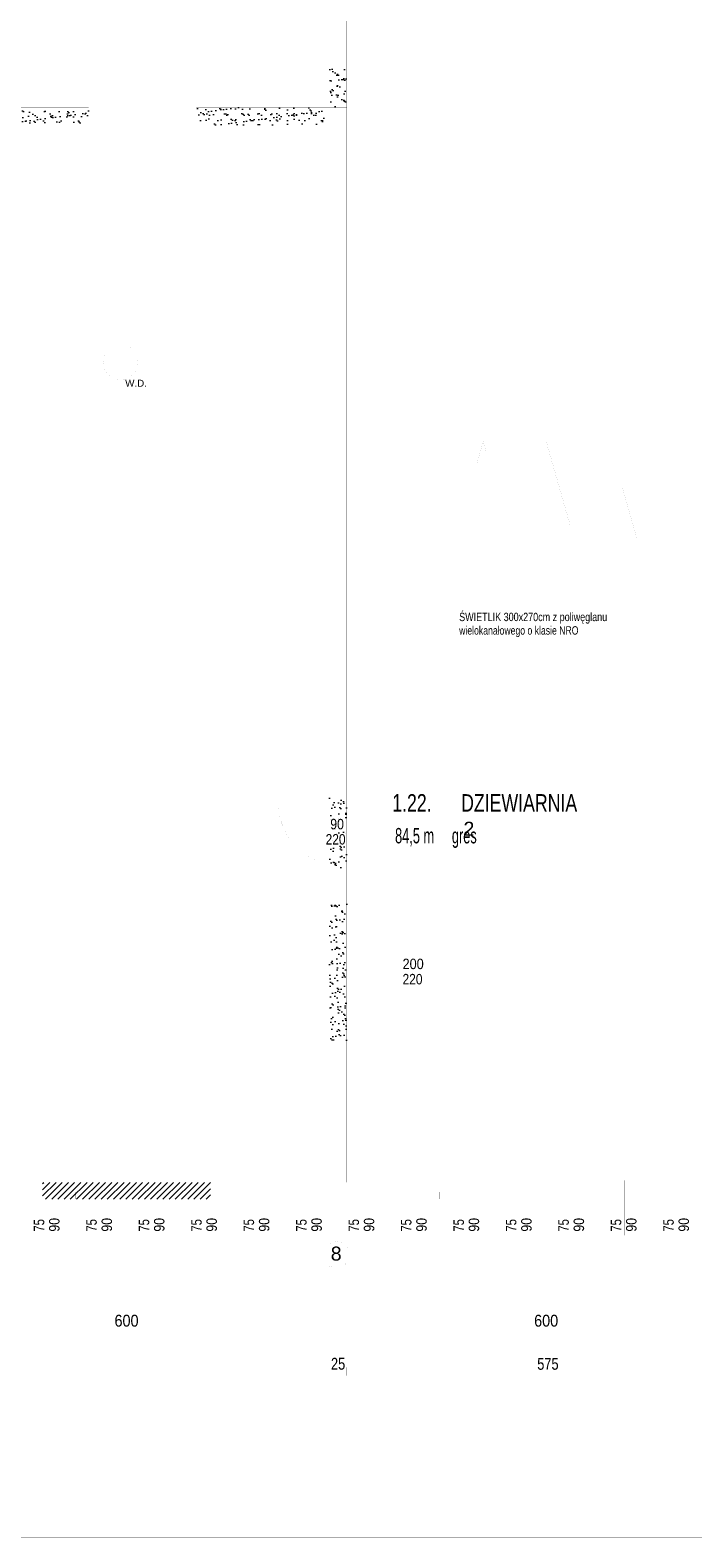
# Paper-space layout 'Layout1' of a CAD drawing. Header units: inches. Extents: x 7368 to 30263, y 5719 to 13940.
# Tile 22 of 44: x 11188 to 12135, y 9769 to 11926. Entities that reach past the tile are written whole.
import ezdxf
from ezdxf.enums import TextEntityAlignment as Align

# ---------------------------------------------------------------- set-up
doc = ezdxf.new("R2010")
doc.units = ezdxf.units.IN
doc.header["$LTSCALE"] = 2
doc.header["$MEASUREMENT"] = 0
for name, pattern in [('ACAD_ISO04W100', [30, 24, -3, 0, -3]), ('ACAD_ISO07W100', [3, 0, -3]), ('DASHED', [0.75, 0.5, -0.25]), ('DASHEDX2', [1.5, 1, -0.5]), ('HIDDEN', [9.525, 6.35, -3.175]), ('OS', [60, 30, -15, 0, -15]), ('PRZERYW', [60, 30, -30])]:
    doc.linetypes.add(name, pattern=pattern)
doc.layers.get('DEFPOINTS').update_dxf_attribs({"linetype": 'CONTINUOUS', "lineweight": 15})
for name, color, linetype, lineweight in [('A CIENKA', 7, 'CONTINUOUS', 13), ('A KRESKOWANIA', 7, 'CONTINUOUS', 5), ('A MURY ISTN', 7, 'CONTINUOUS', 15), ('A OPISY', 7, 'CONTINUOUS', 15), ('A OSIE', 7, 'ACAD_ISO04W100', 13), ('A PRZERYWANIA', 7, 'HIDDEN', 15), ('A WYMIARY', 7, 'CONTINUOUS', 9), ('ECIANA_PROJEKT', 7, 'CONTINUOUS', 15), ('WYBURZENIA', 7, 'CONTINUOUS', 9)]:
    doc.layers.add(name, color=color, linetype=linetype, lineweight=lineweight)
doc.styles.get("Standard").update_dxf_attribs({"font": 'arial.ttf'})
pattern_1 = [(37.5, (117, 107), (-0.503947, 15.41459), [0, -12.16, 0, -13.6, 0, -13]), (7.5, (117, 107), (14.158214, 22.577169), [0, -6.56, 0, -10.96, 0, -4.2]), (-32.5, (110.042, 100.042), (24.913135, 0.045272), [0, -4, 0, -14.4, 0, -18.8]), (-42.5, (110.042, 100.042), (24.049013, 7.021405), [0, -2, 0, -9.44, 0, -10.8])]

psp = doc.layouts.get("Layout1")

# ---------------------------------------------------------------- hatches: boundary and pattern name
at = {"layer": 'A KRESKOWANIA', "linetype": 'Continuous'}
h = psp.add_hatch(dxfattribs=at)
h.set_pattern_fill('AR-SAND_S0_1', color=254, scale=8, style=0)
h.set_pattern_definition(pattern_1)
h.paths.add_polyline_path([(11640.6, 11871.5), (11615.6, 11871.5), (11615.6, 11815.5), (11640.6, 11815.5)], flags=0)
h = psp.add_hatch(dxfattribs=at)
h.set_pattern_fill('AR-SAND_S0_1', color=254, scale=8, style=0)
h.set_pattern_definition(pattern_1)
h.paths.add_polyline_path([(11271.6, 11815.5), (11040.6, 11815.5), (11040.6, 11790.5), (11271.6, 11790.5)], flags=0)
h = psp.add_hatch(dxfattribs=at)
h.set_pattern_fill('AR-SAND_S0_1', color=254, scale=8, style=0)
h.set_pattern_definition(pattern_1)
h.paths.add_polyline_path([(11610.6, 11815.5), (11425.6, 11815.5), (11425.6, 11790.5), (11610.6, 11790.5)], flags=0)
h = psp.add_hatch(dxfattribs=at)
h.set_pattern_fill('AR-SAND_S0_1', color=254, scale=8, style=0)
h.set_pattern_definition(pattern_1)
h.paths.add_polyline_path([(11625.6, 10828), (11615.6, 10828), (11615.6, 10728), (11625.6, 10728)], flags=0)
h = psp.add_hatch(dxfattribs=at)
h.set_pattern_fill('AR-SAND_S0_1', color=254, scale=8, style=0)
h.set_pattern_definition(pattern_1)
h.paths.add_polyline_path([(11640.6, 10828), (11625.6, 10828), (11625.6, 10728), (11640.6, 10728)], flags=0)
h = psp.add_hatch(dxfattribs=at)
h.set_pattern_fill('AR-SAND_S0_1', color=254, scale=8, style=0)
h.set_pattern_definition(pattern_1)
h.paths.add_polyline_path([(11625.6, 10678), (11615.6, 10678), (11615.6, 10478), (11625.6, 10478)], flags=0)
h = psp.add_hatch(dxfattribs=at)
h.set_pattern_fill('AR-SAND_S0_1', color=254, scale=8, style=0)
h.set_pattern_definition(pattern_1)
h.paths.add_polyline_path([(11640.6, 10678), (11625.6, 10678), (11625.6, 10478), (11640.6, 10478)], flags=0)
at = {"layer": 'A OPISY', "linetype": 'Continuous'}
h = psp.add_hatch(dxfattribs=at)
h.set_pattern_fill('ANSI31_S0_5', color=2, scale=50, style=0)
h.set_pattern_definition([(45, (117, 107), (-4.4194174, 4.4194174), [])])
h.paths.add_polyline_path([(11445.6, 10278), (11205.6, 10278), (11205.6, 10254), (11445.6, 10254)], flags=0)

# ---------------------------------------------------------------- linework, layer by layer
at = {"layer": 'A CIENKA', "color": 7, "linetype": 'Continuous', "const_width": 0.018}
for points in [[(11633.1, 10828), (11623.1, 10828)], [(11623.1, 10828), (11623.1, 10823)], [(11633.1, 10823), (11633.1, 10828)], [(11693.1, 10840.2), (11826.1, 10840.2)], [(11693.1, 10795.1), (11693.1, 10840.2)], [(11693.1, 10840.2), (12112.7, 10840.2)], [(11693.1, 10750), (11693.1, 10840.2)], [(11826.1, 10840.2), (11826.1, 10750)], [(11826.1, 10840.2), (11826.1, 10795.1)], [(12112.7, 10840.2), (12112.7, 10750)], [(11543.1, 10823), (11543.1, 10818)], [(11628.1, 10823), (11543.1, 10823)], [(11543.1, 10818), (11628.1, 10818)], [(11623.1, 10823), (11633.1, 10823)], [(11628.1, 10818), (11628.1, 10823)], [(11693.1, 10795.1), (12112.7, 10795.1)], [(11826.1, 10795.1), (11693.1, 10795.1)], [(12112.7, 10750), (11693.1, 10750)], [(11633.1, 10733), (11623.1, 10733)], [(11623.1, 10733), (11623.1, 10728)], [(11623.1, 10728), (11633.1, 10728)], [(11633.1, 10728), (11633.1, 10733)], [(11205.6, 10254), (11445.6, 10254)]]:
    psp.add_lwpolyline(points, dxfattribs=at)
psp.add_lwpolyline([(11644.3, 10174.3, 1), (11606.9, 10174.3, 1)], format="xyb", close=True, dxfattribs=at)
at = {"layer": 'A KRESKOWANIA', "color": 254, "linetype": 'DASHEDX2', "const_width": 0.018}
psp.add_lwpolyline([(11341.9, 11451, 1), (11292.1, 11451, 1)], format="xyb", close=True, dxfattribs=at)
at = {"layer": 'A KRESKOWANIA', "color": 254, "linetype": 'Continuous', "const_width": 0.018}
for points in [[(11317, 11490.9), (11317, 11411.1)], [(11356.9, 11451), (11277.1, 11451)], [(11601.2, 10778), (11649.9, 10778)], [(11694.7, 10578), (11776.4, 10578)], [(11213.1, 10281.1), (11213.1, 10202.1)], [(11288.1, 10281.1), (11288.1, 10202.1)], [(11363.1, 10281.1), (11363.1, 10202.1)], [(11438.1, 10281.1), (11438.1, 10202.1)], [(11513.1, 10281.1), (11513.1, 10202.1)], [(11588.1, 10281.1), (11588.1, 10202.1)], [(11663.1, 10281.1), (11663.1, 10202.1)], [(11738.1, 10281.1), (11738.1, 10202.1)], [(11813.1, 10281.1), (11813.1, 10202.1)], [(11888.1, 10281.1), (11888.1, 10202.1)], [(11963.1, 10281.1), (11963.1, 10202.1)], [(12038.1, 10281.1), (12038.1, 10202.1)], [(12113.1, 10281.1), (12113.1, 10202.1)]]:
    psp.add_lwpolyline(points, dxfattribs=at)
psp.add_lwpolyline([(11543.1, 10818, 0.414214), (11628.1, 10733, 0.414214)], format="xyb", dxfattribs=at)
at = {"layer": 'A MURY ISTN', "color": 4, "linetype": 'Continuous', "const_width": 0.018}
for points in [[(11640.6, 11815.5), (11610.6, 11815.5)], [(11610.6, 11815.5), (11610.6, 11770.5)], [(11640.6, 11770.5), (11640.6, 11815.5)], [(11610.6, 11770.5), (11640.6, 11770.5)], [(11615.6, 10828), (11615.6, 11770.5)], [(11640.6, 11770.5), (12720.6, 11770.5)], [(11640.6, 11746.5), (13455.6, 11746.5)], [(11640.6, 10828), (11640.6, 11746.5)], [(11615.6, 10828), (11640.6, 10828)], [(11615.6, 10678), (11615.6, 10728)], [(11615.6, 10728), (11640.6, 10728)], [(11640.6, 10678), (11640.6, 10728)], [(11615.6, 10678), (11640.6, 10678)], [(11615.6, 10323), (11615.6, 10478)], [(11640.6, 10478), (11615.6, 10478)], [(11640.6, 10323), (11640.6, 10478)], [(11640.6, 10323), (11610.6, 10323)], [(11610.6, 10323), (11610.6, 10278)], [(11640.6, 10278), (11640.6, 10323)], [(10705.6, 10278), (11205.6, 10278)], [(11205.6, 10278), (11205.6, 10254)], [(11445.6, 10278), (12879.6, 10278)], [(11445.6, 10278), (11445.6, 10254)], [(11610.6, 10278), (11640.6, 10278)], [(9585.6, 10254), (11205.6, 10254)], [(11445.6, 10254), (12879.6, 10254)]]:
    psp.add_lwpolyline(points, dxfattribs=at)
at = {"layer": 'A OSIE', "color": 1, "linetype": 'OS', "const_width": 0.018}
for points in [[(11625.6, 10193), (11625.6, 13393)], [(7865.6, 11793), (13525.6, 11793)], [(7865.6, 11493), (13525.6, 11493)], [(7865.6, 10893), (13525.6, 10893)], [(7865.6, 10293), (13525.6, 10293)]]:
    psp.add_lwpolyline(points, dxfattribs=at)
at = {"layer": 'A PRZERYWANIA', "color": 3, "linetype": 'PRZERYW', "const_width": 0.018}
for points in [[(11610.6, 10323), (11610.6, 13263)], [(11640.6, 10323), (11640.6, 13263)]]:
    psp.add_lwpolyline(points, dxfattribs=at)
at = {"layer": 'A PRZERYWANIA', "color": 3, "linetype": 'DASHED', "const_width": 0.018}
for points in [[(11790.6, 11193), (11790.6, 11343)], [(11790.6, 11343), (11880.6, 11343)], [(11795.6, 11198), (11795.6, 11338)], [(11795.6, 11338), (11875.6, 11338)], [(11875.6, 11338), (11875.6, 11198)], [(11880.6, 11193), (11880.6, 11343)], [(11880.6, 11343), (11970.6, 11343)], [(11880.6, 11343), (11880.6, 11193)], [(11885.6, 11198), (11885.6, 11338)], [(11885.6, 11338), (11965.6, 11338)], [(11965.6, 11338), (11965.6, 11198)], [(11970.6, 11193), (11970.6, 11343)], [(11970.6, 11343), (12060.6, 11343)], [(11970.6, 11343), (11970.6, 11193)], [(11975.6, 11198), (11975.6, 11338)], [(11975.6, 11338), (12055.6, 11338)], [(12055.6, 11338), (12055.6, 11198)], [(12060.6, 11343), (12060.6, 11193)], [(11875.6, 11198), (11795.6, 11198)], [(11965.6, 11198), (11885.6, 11198)], [(12055.6, 11198), (11975.6, 11198)], [(11880.6, 11193), (11790.6, 11193)], [(11790.6, 11193), (11790.6, 11043)], [(11880.6, 11193), (11790.6, 11193)], [(11875.6, 11188), (11795.6, 11188)], [(11795.6, 11188), (11795.6, 11048)], [(11875.6, 11048), (11875.6, 11188)], [(11970.6, 11193), (11880.6, 11193)], [(11880.6, 11193), (11880.6, 11043)], [(11970.6, 11193), (11880.6, 11193)], [(11880.6, 11043), (11880.6, 11193)], [(11965.6, 11188), (11885.6, 11188)], [(11885.6, 11188), (11885.6, 11048)], [(11965.6, 11048), (11965.6, 11188)], [(11970.6, 11043), (11970.6, 11193)], [(12060.6, 11193), (11970.6, 11193)], [(11970.6, 11193), (11970.6, 11043)], [(12060.6, 11193), (11970.6, 11193)], [(12055.6, 11188), (11975.6, 11188)], [(11975.6, 11188), (11975.6, 11048)], [(12055.6, 11048), (12055.6, 11188)], [(12060.6, 11043), (12060.6, 11193)], [(11790.6, 11043), (11880.6, 11043)], [(11795.6, 11048), (11875.6, 11048)], [(11880.6, 11043), (11970.6, 11043)], [(11885.6, 11048), (11965.6, 11048)], [(11970.6, 11043), (12060.6, 11043)], [(11975.6, 11048), (12055.6, 11048)], [(11173.1, 10264), (11253.1, 10264)], [(11253.1, 10254), (11173.1, 10254)], [(11178.1, 10259), (11248.1, 10259)], [(11248.1, 10264), (11328.1, 10264)], [(11248.1, 10254), (11248.1, 10264)], [(11248.1, 10264), (11253.1, 10264)], [(11248.1, 10254), (11248.1, 10264)], [(11253.1, 10264), (11248.1, 10264)], [(11248.1, 10264), (11248.1, 10254)], [(11328.1, 10254), (11248.1, 10254)], [(11253.1, 10254), (11248.1, 10254)], [(11248.1, 10254), (11253.1, 10254)], [(11253.1, 10264), (11253.1, 10254)], [(11253.1, 10264), (11253.1, 10254)], [(11253.1, 10254), (11253.1, 10264)], [(11253.1, 10259), (11323.1, 10259)], [(11323.1, 10264), (11403.1, 10264)], [(11323.1, 10254), (11323.1, 10264)], [(11323.1, 10264), (11328.1, 10264)], [(11323.1, 10254), (11323.1, 10264)], [(11328.1, 10264), (11323.1, 10264)], [(11323.1, 10264), (11323.1, 10254)], [(11403.1, 10254), (11323.1, 10254)], [(11328.1, 10254), (11323.1, 10254)], [(11323.1, 10254), (11328.1, 10254)], [(11328.1, 10264), (11328.1, 10254)], [(11328.1, 10264), (11328.1, 10254)], [(11328.1, 10254), (11328.1, 10264)], [(11328.1, 10259), (11398.1, 10259)], [(11398.1, 10264), (11478.1, 10264)], [(11398.1, 10254), (11398.1, 10264)], [(11398.1, 10264), (11403.1, 10264)], [(11398.1, 10254), (11398.1, 10264)], [(11403.1, 10264), (11398.1, 10264)], [(11398.1, 10264), (11398.1, 10254)], [(11478.1, 10254), (11398.1, 10254)], [(11403.1, 10254), (11398.1, 10254)], [(11398.1, 10254), (11403.1, 10254)], [(11403.1, 10264), (11403.1, 10254)], [(11403.1, 10264), (11403.1, 10254)], [(11403.1, 10254), (11403.1, 10264)], [(11403.1, 10259), (11473.1, 10259)], [(11473.1, 10264), (11553.1, 10264)], [(11473.1, 10254), (11473.1, 10264)], [(11473.1, 10264), (11478.1, 10264)], [(11473.1, 10254), (11473.1, 10264)], [(11478.1, 10264), (11473.1, 10264)], [(11473.1, 10264), (11473.1, 10254)], [(11553.1, 10254), (11473.1, 10254)], [(11478.1, 10254), (11473.1, 10254)], [(11473.1, 10254), (11478.1, 10254)], [(11478.1, 10264), (11478.1, 10254)], [(11478.1, 10264), (11478.1, 10254)], [(11478.1, 10254), (11478.1, 10264)], [(11478.1, 10259), (11548.1, 10259)], [(11548.1, 10264), (11628.1, 10264)], [(11548.1, 10254), (11548.1, 10264)], [(11548.1, 10264), (11553.1, 10264)], [(11548.1, 10254), (11548.1, 10264)], [(11553.1, 10264), (11548.1, 10264)], [(11548.1, 10264), (11548.1, 10254)], [(11628.1, 10254), (11548.1, 10254)], [(11553.1, 10254), (11548.1, 10254)], [(11548.1, 10254), (11553.1, 10254)], [(11553.1, 10264), (11553.1, 10254)], [(11553.1, 10264), (11553.1, 10254)], [(11553.1, 10254), (11553.1, 10264)], [(11553.1, 10259), (11623.1, 10259)], [(11628.1, 10264), (11623.1, 10264)], [(11623.1, 10264), (11623.1, 10254)], [(11623.1, 10264), (11703.1, 10264)], [(11623.1, 10254), (11623.1, 10264)], [(11623.1, 10264), (11628.1, 10264)], [(11623.1, 10254), (11623.1, 10264)], [(11623.1, 10254), (11628.1, 10254)], [(11703.1, 10254), (11623.1, 10254)], [(11628.1, 10254), (11623.1, 10254)], [(11628.1, 10264), (11628.1, 10254)], [(11628.1, 10254), (11628.1, 10264)], [(11628.1, 10264), (11628.1, 10254)], [(11628.1, 10259), (11698.1, 10259)], [(11698.1, 10264), (11703.1, 10264)], [(11698.1, 10254), (11698.1, 10264)], [(11698.1, 10264), (11778.1, 10264)], [(11698.1, 10254), (11698.1, 10264)], [(11703.1, 10264), (11698.1, 10264)], [(11698.1, 10264), (11698.1, 10254)], [(11703.1, 10254), (11698.1, 10254)], [(11778.1, 10254), (11698.1, 10254)], [(11698.1, 10254), (11703.1, 10254)], [(11703.1, 10264), (11703.1, 10254)], [(11703.1, 10264), (11703.1, 10254)], [(11703.1, 10254), (11703.1, 10264)], [(11703.1, 10259), (11773.1, 10259)], [(11778.1, 10264), (11773.1, 10264)], [(11773.1, 10264), (11773.1, 10254)], [(11773.1, 10264), (11853.1, 10264)], [(11773.1, 10254), (11773.1, 10264)], [(11773.1, 10264), (11778.1, 10264)], [(11773.1, 10254), (11773.1, 10264)], [(11773.1, 10254), (11778.1, 10254)], [(11853.1, 10254), (11773.1, 10254)], [(11778.1, 10254), (11773.1, 10254)], [(11778.1, 10254), (11778.1, 10264)], [(11778.1, 10264), (11778.1, 10254)], [(11778.1, 10264), (11778.1, 10254)], [(11778.1, 10259), (11848.1, 10259)], [(11848.1, 10264), (11928.1, 10264)], [(11848.1, 10254), (11848.1, 10264)], [(11848.1, 10264), (11853.1, 10264)], [(11848.1, 10254), (11848.1, 10264)], [(11853.1, 10264), (11848.1, 10264)], [(11848.1, 10264), (11848.1, 10254)], [(11928.1, 10254), (11848.1, 10254)], [(11853.1, 10254), (11848.1, 10254)], [(11848.1, 10254), (11853.1, 10254)], [(11853.1, 10264), (11853.1, 10254)], [(11853.1, 10264), (11853.1, 10254)], [(11853.1, 10254), (11853.1, 10264)], [(11853.1, 10259), (11923.1, 10259)], [(11923.1, 10264), (12003.1, 10264)], [(11923.1, 10254), (11923.1, 10264)], [(11923.1, 10264), (11928.1, 10264)], [(11923.1, 10254), (11923.1, 10264)], [(11928.1, 10264), (11923.1, 10264)], [(11923.1, 10264), (11923.1, 10254)], [(12003.1, 10254), (11923.1, 10254)], [(11928.1, 10254), (11923.1, 10254)], [(11923.1, 10254), (11928.1, 10254)], [(11928.1, 10264), (11928.1, 10254)], [(11928.1, 10264), (11928.1, 10254)], [(11928.1, 10254), (11928.1, 10264)], [(11928.1, 10259), (11998.1, 10259)], [(11998.1, 10264), (12078.1, 10264)], [(11998.1, 10254), (11998.1, 10264)], [(11998.1, 10264), (12003.1, 10264)], [(11998.1, 10254), (11998.1, 10264)], [(12003.1, 10264), (11998.1, 10264)], [(11998.1, 10264), (11998.1, 10254)], [(12078.1, 10254), (11998.1, 10254)], [(12003.1, 10254), (11998.1, 10254)], [(11998.1, 10254), (12003.1, 10254)], [(12003.1, 10264), (12003.1, 10254)], [(12003.1, 10264), (12003.1, 10254)], [(12003.1, 10254), (12003.1, 10264)], [(12003.1, 10259), (12073.1, 10259)], [(12073.1, 10264), (12153.1, 10264)], [(12073.1, 10254), (12073.1, 10264)], [(12073.1, 10264), (12078.1, 10264)], [(12073.1, 10254), (12073.1, 10264)], [(12078.1, 10264), (12073.1, 10264)], [(12073.1, 10264), (12073.1, 10254)], [(12153.1, 10254), (12073.1, 10254)], [(12078.1, 10254), (12073.1, 10254)], [(12073.1, 10254), (12078.1, 10254)], [(12078.1, 10264), (12078.1, 10254)], [(12078.1, 10264), (12078.1, 10254)], [(12078.1, 10254), (12078.1, 10264)], [(12078.1, 10259), (12148.1, 10259)]]:
    psp.add_lwpolyline(points, dxfattribs=at)
at = {"layer": 'A PRZERYWANIA', "color": 3, "linetype": 'DASHEDX2', "const_width": 0.018}
for points in [[(11795.6, 11198), (11835.6, 11338)], [(11835.6, 11338), (11875.6, 11198)], [(11885.6, 11198), (11925.6, 11338)], [(11925.6, 11338), (11965.6, 11198)], [(11975.6, 11198), (12015.6, 11338)], [(12015.6, 11338), (12055.6, 11198)], [(11625.6, 10678), (11625.6, 10478)], [(11845.6, 10678), (11625.6, 10678)], [(11845.6, 10478), (11845.6, 10678)], [(11625.6, 10478), (11845.6, 10478)]]:
    psp.add_lwpolyline(points, dxfattribs=at)
at = {"layer": 'A WYMIARY', "color": 80, "linetype": 'Continuous', "const_width": 0.018}
for points in [[(11625.6, 10069), (11625.6, 10075)], [(11625.6, 10069), (11631.6, 10075)], [(11625.6, 10069), (11625.6, 10075)], [(11625.6, 10069), (11631.6, 10075)], [(11031.6, 10069), (11619.6, 10069)], [(11625.6, 10069), (11619.6, 10069)], [(11625.6, 10069), (11619.6, 10063)], [(11625.6, 10069), (11619.6, 10069)], [(11625.6, 10069), (11619.6, 10063)], [(11625.6, 10069), (11631.6, 10069)], [(11625.6, 10069), (11625.6, 10063)], [(11625.6, 10069), (11631.6, 10069)], [(11625.6, 10069), (11625.6, 10063)], [(11631.6, 10069), (12219.6, 10069)], [(11609.6, 10007.3), (9186.6, 10007.3)], [(11609.6, 10007.3), (11603.6, 10007.3)], [(11615.6, 10007.3), (11609.6, 10007.3)], [(11615.6, 10007.3), (11609.6, 10001.3)], [(11615.6, 10007.3), (11609.6, 10007.3)], [(11615.6, 10007.3), (11609.6, 10001.3)], [(11615.6, 10007.3), (11615.6, 10013.3)], [(11615.6, 10007.3), (11621.6, 10013.3)], [(11615.6, 10007.3), (11615.6, 10013.3)], [(11615.6, 10007.3), (11621.6, 10013.3)], [(11640.6, 10007.3), (11615.6, 10007.3)], [(11615.6, 10007.3), (11621.6, 10007.3)], [(11615.6, 10007.3), (11615.6, 10001.3)], [(11615.6, 10007.3), (11621.6, 10007.3)], [(11615.6, 10007.3), (11615.6, 10001.3)], [(11640.6, 10007.3), (11634.6, 10007.3)], [(11640.6, 10007.3), (11634.6, 10001.3)], [(11640.6, 10007.3), (11634.6, 10007.3)], [(11640.6, 10007.3), (11634.6, 10001.3)], [(11640.6, 10007.3), (11640.6, 10013.3)], [(11640.6, 10007.3), (11646.6, 10013.3)], [(11640.6, 10007.3), (11640.6, 10013.3)], [(11640.6, 10007.3), (11646.6, 10013.3)], [(11640.6, 10007.3), (11646.6, 10007.3)], [(11640.6, 10007.3), (11640.6, 10001.3)], [(11640.6, 10007.3), (11646.6, 10007.3)], [(11640.6, 10007.3), (11640.6, 10001.3)], [(12209.6, 10007.3), (11646.6, 10007.3)], [(11646.6, 10007.3), (11652.6, 10007.3)], [(7917.6, 9974.5), (13473.6, 9974.5)]]:
    psp.add_lwpolyline(points, dxfattribs=at)
at = {"layer": 'DEFPOINTS', "color": 7, "linetype": 'Continuous', "const_width": 0.018}
psp.add_lwpolyline([(7367.6, 9769.5), (14917.8, 9769.5)], dxfattribs=at)
at = {"layer": 'ECIANA_PROJEKT', "color": 141, "linetype": 'Continuous', "const_width": 0.018}
for points in [[(11697.1, 10836.2), (11822.1, 10836.2)], [(11697.1, 10799.1), (11697.1, 10836.2)], [(11822.1, 10836.2), (11822.1, 10799.1)], [(11822.1, 10799.1), (11697.1, 10799.1)], [(11445.6, 10278), (11205.6, 10278)], [(11205.6, 10278), (11205.6, 10254)], [(11445.6, 10254), (11445.6, 10278)], [(11205.6, 10254), (11445.6, 10254)], [(8925.6, 10243.8), (12879.6, 10243.8)]]:
    psp.add_lwpolyline(points, dxfattribs=at)
at = {"layer": 'WYBURZENIA', "color": 6, "linetype": 'ACAD_ISO07W100', "const_width": 0.018}
for points in [[(11615.6, 11815.5), (11615.6, 11871.5)], [(11615.6, 11871.5), (11640.6, 11871.5)], [(11640.6, 11770.5), (11640.6, 11871.5)], [(10680.6, 11815.5), (11271.6, 11815.5)], [(11271.6, 11790.5), (11271.6, 11815.5)], [(11425.6, 11815.5), (11615.6, 11815.5)], [(11425.6, 11790.5), (11425.6, 11815.5)], [(11040.6, 11790.5), (11271.6, 11790.5)], [(11425.6, 11790.5), (11610.6, 11790.5)], [(11615.6, 10478), (11615.6, 10828)], [(11640.6, 10478), (11640.6, 10828)]]:
    psp.add_lwpolyline(points, dxfattribs=at)

# ---------------------------------------------------------------- texts
at = {"layer": 'A CIENKA', "color": 7}
psp.add_text('W.D.', height=10, dxfattribs=at).set_placement((11323.7, 11416.1))
at = {"layer": 'A KRESKOWANIA', "color": 254}
for s, width, p in [('ŚWIETLIK 300x270cm z poliwęglanu', 0.767533, (11801.2, 11080.8)), ('wielokanałowego o klasie NRO', 0.738375, (11801.2, 11061.5))]:
    psp.add_text(s, height=12, dxfattribs=dict(at, width=width)).set_placement(p)
psp.add_text('8', height=20, dxfattribs=at).set_placement((11617.6, 10166.1))
at = {"layer": 'A WYMIARY', "color": 80}
for s, width, p in [('90', 0.841559, (11616.9, 10783)), ('220', 0.816807, (11610.3, 10761.2)), ('200', 0.867857, (11720.3, 10583)), ('220', 0.816807, (11720.3, 10561.2))]:
    psp.add_text(s, height=14.96, dxfattribs=dict(at, width=width)).set_placement(p)
for s, width, p in [('75', 0.771429, (11208, 10207.5)), ('90', 0.841559, (11229.8, 10207.5)), ('75', 0.771429, (11283, 10207.5)), ('90', 0.841559, (11304.8, 10207.5)), ('75', 0.771429, (11358, 10207.5)), ('90', 0.841559, (11379.8, 10207.5)), ('75', 0.771429, (11433, 10207.5)), ('90', 0.841559, (11454.8, 10207.5)), ('75', 0.771429, (11508, 10207.5)), ('90', 0.841559, (11529.8, 10207.5)), ('75', 0.771429, (11583, 10207.5)), ('90', 0.841559, (11604.8, 10207.5)), ('75', 0.771429, (11658, 10207.5)), ('90', 0.841559, (11679.8, 10207.5)), ('75', 0.771429, (11733, 10207.5)), ('90', 0.841559, (11754.8, 10207.5)), ('75', 0.771429, (11808, 10207.5)), ('90', 0.841559, (11829.8, 10207.5)), ('75', 0.771429, (11883, 10207.5)), ('90', 0.841559, (11904.8, 10207.5)), ('75', 0.771429, (11958, 10207.5)), ('90', 0.841559, (11979.8, 10207.5)), ('75', 0.771429, (12033, 10207.5)), ('90', 0.841559, (12054.8, 10207.5)), ('75', 0.771429, (12108, 10207.5)), ('90', 0.841559, (12129.8, 10207.5))]:
    psp.add_text(s, height=14.96, rotation=90, dxfattribs=dict(at, width=width)).set_placement(p)
for s, width, p in [('600', 0.867857, (11325.6, 10080.1)), ('600', 0.867857, (11925.6, 10080.1)), ('25', 0.771429, (11628.1, 10018.5)), ('575', 0.771429, (11928.1, 10018.4))]:
    psp.add_text(s, height=17, dxfattribs=dict(at, width=width)).set_placement(p, align=Align.MIDDLE_CENTER)
at = {"layer": 'ECIANA_PROJEKT', "color": 141}
for s, height, width, p in [('1.22.      DZIEWIARNIA', 25, 0.72494, (11705.5, 10808.3)), (' 84,5 m     gres', 22, 0.59441, (11704.5, 10762.9))]:
    psp.add_text(s, height=height, dxfattribs=dict(at, width=width)).set_placement(p)
psp.add_text('2', height=20, dxfattribs=at).set_placement((11807.4, 10773.8))

doc.saveas('drawing.dxf')
